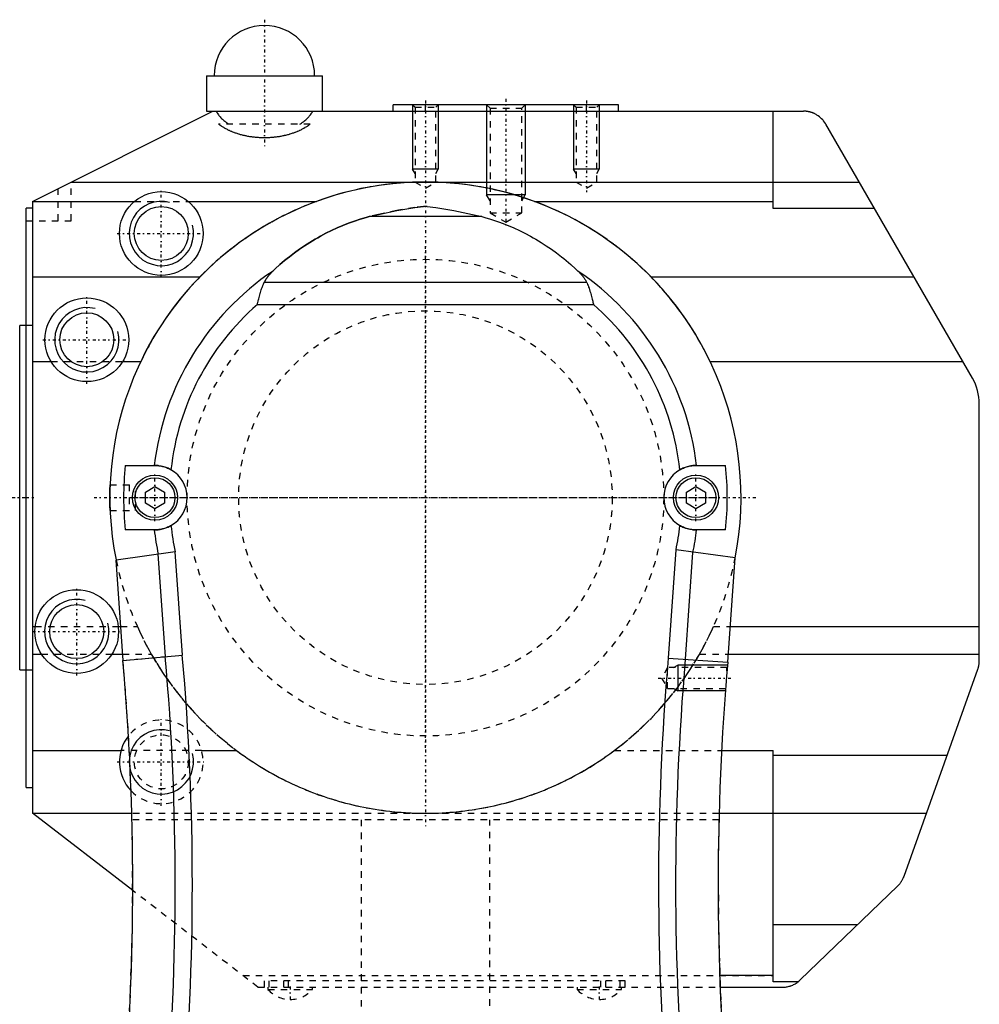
# Model space of a CAD drawing. Extents: x -415 to 202, y -1 to 644.
# Tile 6 of 6: x -163 to -14, y 491 to 644. Entities that reach past the tile are written whole.
import ezdxf

# ---------------------------------------------------------------- set-up
doc = ezdxf.new("R2010")
doc.units = 0
doc.linetypes.add('CENTER', pattern=[1.5, 0.45, -0.5, 0.05, -0.5])
doc.linetypes.add('DASHED', pattern=[2, 1, -1])
for name, color, linetype in [('AM_0', 7, 'CONTINUOUS'), ('AM_10', 7, 'CONTINUOUS'), ('AM_3', 7, 'DASHED'), ('AM_7', 7, 'CENTER')]:
    doc.layers.add(name, color=color, linetype=linetype)

msp = doc.modelspace()

# ---------------------------------------------------------------- linework, layer by layer
at = {"layer": 'AM_0', "color": 7, "linetype": 'CONTINUOUS'}
for p, q in [((-134, 635.5), (-134, 630)), ((-134, 635.5), (-116, 635.5)), ((-116, 630), (-116, 635.5)), ((-161, 616), (-133, 630)), ((-134, 630), (-41.31, 630)), ((-105, 630), (-105, 631)), ((-70, 631), (-105, 631)), ((-100, 630), (-100, 631)), ((-75, 630), (-75, 631)), ((-70, 630), (-70, 631)), ((-46, 614.9), (-46, 630)), ((-15.07, 588.56), (-37.85, 628)), ((-155, 619), (-32.65, 619)), ((-162, 525), (-162, 614.96)), ((-161, 614.96), (-162, 614.96)), ((-161, 616), (-161, 521)), ((-161, 615.99), (-145.19, 615.99)), ((-136.83, 615.99), (-116.92, 615.99)), ((-99.71, 615.21), (-100.29, 615.21)), ((-83.08, 615.99), (-46, 615.99)), ((-30.28, 614.9), (-46, 614.9)), ((-91.26, 613.63), (-108.74, 613.63)), ((-161, 604.26), (-135.03, 604.26)), ((-64.97, 604.26), (-24.14, 604.26)), ((-74.95, 603.4), (-125.05, 603.4)), ((-126.08, 600), (-73.92, 600)), ((-162, 596.75), (-163, 596.75)), ((-163, 543.25), (-163, 596.75)), ((-161, 591.16), (-158.13, 591.16)), ((-147, 591.16), (-144.2, 591.16)), ((-55.8, 591.16), (-16.58, 591.16)), ((-14, 544.71), (-14, 584.56)), ((-146.61, 575), (-142, 575)), ((-58, 575), (-53.39, 575)), ((-143.49, 570.86), (-142, 571.72)), ((-142, 571.72), (-140.51, 570.86)), ((-59.49, 570.86), (-58, 571.72)), ((-58, 571.72), (-56.51, 570.86)), ((-143.49, 569.14), (-143.49, 570.86)), ((-140.51, 570.86), (-140.51, 569.14)), ((-59.49, 569.14), (-59.49, 570.86)), ((-56.51, 570.86), (-56.51, 569.14)), ((-142, 568.28), (-143.49, 569.14)), ((-140.51, 569.14), (-142, 568.28)), ((-58, 568.28), (-59.49, 569.14)), ((-56.51, 569.14), (-58, 568.28)), ((-142, 565), (-146.61, 565)), ((-53.39, 565), (-58, 565)), ((-138.85, 561.6), (-148.03, 560.32)), ((-140.37, 545.32), (-141.48, 561.22)), ((-137.73, 545.55), (-138.85, 561.6)), ((-62.26, 545.1), (-61.09, 561.88)), ((-51.9, 560.64), (-61.09, 561.88)), ((-59.62, 544.91), (-58.46, 561.51)), ((-146.95, 544.74), (-148.03, 560.32)), ((-53.03, 544.45), (-51.9, 560.64)), ((-161, 550), (-160.6, 550)), ((-147.7, 550), (-147.31, 550)), ((-52.65, 550), (-14, 550)), ((-161, 545.72), (-159.63, 545.72)), ((-148.67, 545.72), (-147.01, 545.72)), ((-52.95, 545.72), (-14, 545.72)), ((-146.96, 544.74), (-137.73, 545.55)), ((-62.29, 545.1), (-53.03, 544.45)), ((-163, 543.25), (-162, 543.25)), ((-25.68, 511.24), (-14.23, 543.37)), ((-161, 530.76), (-147.26, 530.76)), ((-134.76, 530.76), (-129.35, 530.76)), ((-54.02, 530.76), (-46, 530.76)), ((-46, 494.86), (-46, 530.76)), ((-46, 530), (-19, 530)), ((-162, 525), (-161, 525)), ((-145.44, 509), (-161, 521)), ((-145.59, 520.97), (-160.97, 520.97)), ((-46, 520.97), (-54.41, 520.97)), ((-46, 521), (-22.21, 521)), ((-26.68, 509.71), (-41.81, 495.12)), ((-46, 503.75), (-32.86, 503.75)), ((-46, 503.73), (-32.88, 503.73)), ((-46, 495.8), (-54.31, 495.8)), ((-54.25, 494), (-44.58, 494)), ((-42.1, 494.86), (-46, 494.86))]:
    msp.add_line(p, q, dxfattribs=at)
for points in [[(-37.85, 628, 0), (-37.9, 628.1, 0), (-38.03, 628.29, 0), (-38.17, 628.48, 0), (-38.25, 628.57, 0), (-38.32, 628.66, 0), (-38.48, 628.83, 0), (-38.65, 628.99, 0), (-38.83, 629.14, 0), (-39.02, 629.28, 0), (-39.21, 629.4, 0), (-39.31, 629.46, 0), (-39.41, 629.52, 0), (-39.53, 629.58, 0), (-39.57, 629.6, 0), (-39.6, 629.62, 0), (-39.62, 629.63, 0), (-39.64, 629.63, 0), (-39.67, 629.65, 0), (-39.71, 629.67, 0), (-39.74, 629.68, 0), (-39.78, 629.7, 0), (-39.81, 629.71, 0), (-39.83, 629.72, 0), (-39.85, 629.72, 0), (-39.89, 629.74, 0), (-39.92, 629.75, 0), (-39.96, 629.77, 0), (-40, 629.78, 0), (-40.03, 629.79, 0), (-40.05, 629.8, 0), (-40.07, 629.8, 0), (-40.11, 629.81, 0), (-40.14, 629.83, 0), (-40.18, 629.84, 0), (-40.22, 629.85, 0), (-40.26, 629.86, 0), (-40.27, 629.86, 0), (-40.29, 629.87, 0), (-40.33, 629.88, 0), (-40.37, 629.89, 0), (-40.41, 629.9, 0), (-40.44, 629.91, 0), (-40.48, 629.91, 0), (-40.5, 629.92, 0), (-40.52, 629.92, 0), (-40.56, 629.93, 0), (-40.6, 629.94, 0), (-40.61, 629.94, 0), (-40.63, 629.94, 0), (-40.67, 629.95, 0), (-40.71, 629.95, 0), (-40.73, 629.96, 0), (-40.75, 629.96, 0), (-40.79, 629.97, 0), (-40.83, 629.97, 0), (-40.86, 629.98, 0), (-40.9, 629.98, 0), (-40.94, 629.98, 0), (-40.96, 629.98, 0), (-40.98, 629.99, 0), (-41.02, 629.99, 0), (-41.06, 629.99, 0), (-41.1, 629.99, 0), (-41.13, 630, 0), (-41.17, 630, 0), (-41.19, 630, 0), (-41.21, 630, 0), (-41.25, 630, 0), (-41.29, 630, 0), (-41.31, 630, 0)], [(-108.74, 613.63, 0), (-107.3, 613.98, 0), (-104.42, 614.58, 0), (-101.63, 615.04, 0), (-100.29, 615.21, 0)], [(-99.71, 615.21, 0), (-98.37, 615.04, 0), (-95.58, 614.58, 0), (-92.7, 613.98, 0), (-91.26, 613.63, 0)], [(-123.67, 605.18, 0), (-123.31, 605.52, 0), (-122.6, 606.17, 0), (-121.86, 606.8, 0), (-121.49, 607.11, 0), (-121.11, 607.41, 0), (-120.34, 608, 0), (-119.56, 608.56, 0), (-118.77, 609.11, 0), (-117.95, 609.63, 0), (-117.13, 610.12, 0), (-116.71, 610.36, 0), (-116.29, 610.6, 0), (-115.44, 611.05, 0), (-114.58, 611.47, 0), (-113.71, 611.87, 0), (-112.82, 612.25, 0), (-111.93, 612.6, 0), (-111.48, 612.77, 0), (-111.03, 612.93, 0), (-110.12, 613.23, 0), (-109.2, 613.5, 0), (-108.74, 613.63, 0)], [(-91.26, 613.63, 0), (-90.8, 613.5, 0), (-89.88, 613.23, 0), (-88.97, 612.93, 0), (-88.52, 612.77, 0), (-88.07, 612.6, 0), (-87.18, 612.25, 0), (-86.29, 611.87, 0), (-85.42, 611.47, 0), (-84.56, 611.05, 0), (-83.71, 610.6, 0), (-83.29, 610.36, 0), (-82.87, 610.12, 0), (-82.05, 609.63, 0), (-81.23, 609.11, 0), (-80.44, 608.56, 0), (-79.66, 608, 0), (-78.89, 607.41, 0), (-78.51, 607.11, 0), (-78.14, 606.8, 0), (-77.4, 606.17, 0), (-76.69, 605.52, 0), (-76.33, 605.18, 0)], [(-125.05, 603.4, 0), (-125.02, 603.46, 0), (-124.96, 603.57, 0), (-124.91, 603.67, 0), (-124.88, 603.73, 0), (-124.85, 603.78, 0), (-124.78, 603.88, 0), (-124.71, 603.98, 0), (-124.64, 604.08, 0), (-124.57, 604.18, 0), (-124.49, 604.28, 0), (-124.45, 604.33, 0), (-124.42, 604.38, 0), (-124.33, 604.47, 0), (-124.25, 604.57, 0), (-124.17, 604.67, 0), (-124.08, 604.76, 0), (-123.99, 604.86, 0), (-123.95, 604.91, 0), (-123.9, 604.95, 0), (-123.81, 605.05, 0), (-123.71, 605.14, 0), (-123.67, 605.18, 0)], [(-76.33, 605.18, 0), (-76.29, 605.14, 0), (-76.19, 605.05, 0), (-76.1, 604.95, 0), (-76.05, 604.91, 0), (-76.01, 604.86, 0), (-75.92, 604.76, 0), (-75.83, 604.67, 0), (-75.75, 604.57, 0), (-75.67, 604.47, 0), (-75.58, 604.38, 0), (-75.55, 604.33, 0), (-75.51, 604.28, 0), (-75.43, 604.18, 0), (-75.36, 604.08, 0), (-75.29, 603.98, 0), (-75.22, 603.88, 0), (-75.15, 603.78, 0), (-75.12, 603.73, 0), (-75.09, 603.67, 0), (-75.04, 603.57, 0), (-74.98, 603.46, 0), (-74.95, 603.4, 0)], [(-126.08, 600, 0), (-126.08, 600, 0), (-126.08, 600, 0), (-126.08, 600, 0), (-126.08, 600, 0), (-126.08, 600, 0), (-126.08, 600, 0), (-126.08, 600, 0), (-126.08, 600, 0), (-126.08, 600, 0), (-126.08, 600, 0), (-126.08, 600, 0), (-126.08, 600, 0), (-126.08, 600, 0), (-126.08, 600, 0), (-126.08, 600, 0), (-126.08, 600, 0), (-126.08, 600, 0), (-126.08, 600, 0), (-126.08, 600, 0), (-126.08, 600, 0), (-126.08, 600, 0), (-126.08, 600, 0), (-126.08, 600, 0), (-126.08, 600, 0), (-126.08, 600, 0), (-126.08, 600, 0), (-126.08, 600, 0), (-126.08, 600, 0), (-126.08, 600, 0), (-126.08, 600, 0), (-126.08, 600, 0), (-126.08, 600, 0), (-126.08, 600, 0), (-126.08, 600, 0), (-126.08, 600, 0), (-126.08, 600, 0), (-126.08, 600, 0), (-126.08, 600, 0), (-126.08, 600, 0), (-126.08, 600, 0), (-126.08, 600, 0), (-126.08, 600, 0), (-126.08, 600, 0), (-126.08, 600, 0), (-126.08, 600, 0), (-126.08, 600, 0), (-126.08, 600, 0), (-126.08, 600, 0), (-126.08, 600, 0), (-126.08, 600, 0), (-126.08, 600, 0), (-126.08, 600, 0), (-126.08, 600, 0), (-126.08, 600, 0), (-126.08, 600, 0), (-126.08, 600, 0), (-126.08, 600, 0), (-126.08, 600, 0), (-126.08, 600, 0), (-126.08, 600, 0), (-126.08, 600, 0), (-126.08, 600, 0), (-126.08, 600, 0), (-126.08, 600, 0), (-126.08, 600, 0), (-126.08, 600, 0), (-126.08, 600, 0), (-126.08, 600.01, 0), (-126.08, 600.01, 0), (-126.08, 600.01, 0), (-126.08, 600.01, 0), (-126.08, 600.02, 0), (-126.08, 600.02, 0), (-126.08, 600.04, 0), (-126.07, 600.08, 0), (-126.07, 600.09, 0), (-126.06, 600.11, 0), (-126.06, 600.14, 0), (-126.05, 600.18, 0), (-126.02, 600.29, 0), (-125.98, 600.49, 0), (-125.95, 600.59, 0), (-125.93, 600.69, 0), (-125.88, 600.89, 0), (-125.83, 601.09, 0), (-125.78, 601.28, 0), (-125.73, 601.48, 0), (-125.67, 601.67, 0), (-125.65, 601.76, 0), (-125.62, 601.86, 0), (-125.56, 602.05, 0), (-125.5, 602.24, 0), (-125.44, 602.42, 0), (-125.37, 602.6, 0), (-125.3, 602.78, 0), (-125.27, 602.87, 0), (-125.23, 602.96, 0), (-125.16, 603.14, 0), (-125.09, 603.31, 0), (-125.05, 603.4, 0)], [(-74.95, 603.4, 0), (-74.91, 603.3, 0), (-74.82, 603.11, 0), (-74.74, 602.91, 0), (-74.7, 602.81, 0), (-74.67, 602.7, 0), (-74.59, 602.5, 0), (-74.52, 602.29, 0), (-74.45, 602.08, 0), (-74.39, 601.87, 0), (-74.32, 601.65, 0), (-74.29, 601.54, 0), (-74.26, 601.43, 0), (-74.2, 601.22, 0), (-74.15, 601.02, 0), (-74.1, 600.82, 0), (-74.06, 600.64, 0), (-74.02, 600.48, 0), (-74, 600.4, 0), (-73.99, 600.33, 0), (-73.96, 600.19, 0), (-73.94, 600.12, 0), (-73.93, 600.1, 0), (-73.93, 600.08, 0), (-73.93, 600.07, 0), (-73.93, 600.06, 0), (-73.92, 600.03, 0), (-73.92, 600.01, 0), (-73.92, 600.01, 0), (-73.92, 600, 0), (-73.92, 600, 0), (-73.92, 600, 0), (-73.92, 600, 0), (-73.92, 600, 0), (-73.92, 600, 0), (-73.92, 600, 0), (-73.92, 600, 0), (-73.92, 600, 0), (-73.92, 600, 0), (-73.92, 600, 0), (-73.92, 600, 0), (-73.92, 600, 0), (-73.92, 600, 0), (-73.92, 600, 0), (-73.92, 600, 0), (-73.92, 600, 0), (-73.92, 600, 0), (-73.92, 600, 0), (-73.92, 600, 0), (-73.92, 600, 0), (-73.92, 600, 0), (-73.92, 600, 0), (-73.92, 600, 0), (-73.92, 600, 0), (-73.92, 600, 0), (-73.92, 600, 0), (-73.92, 600, 0), (-73.92, 600, 0), (-73.92, 600, 0), (-73.92, 600, 0), (-73.92, 600, 0), (-73.92, 600, 0), (-73.92, 600, 0), (-73.92, 600, 0), (-73.92, 600, 0), (-73.92, 600, 0), (-73.92, 600, 0), (-73.92, 600, 0), (-73.92, 600, 0), (-73.92, 600, 0), (-73.92, 600, 0), (-73.92, 600, 0), (-73.92, 600, 0), (-73.92, 600, 0), (-73.92, 600, 0), (-73.92, 600, 0), (-73.92, 600, 0), (-73.92, 600, 0), (-73.92, 600, 0), (-73.92, 600, 0), (-73.92, 600, 0), (-73.92, 600, 0), (-73.92, 600, 0), (-73.92, 600, 0), (-73.92, 600, 0), (-73.92, 600, 0), (-73.92, 600, 0), (-73.92, 600, 0), (-73.92, 600, 0), (-73.92, 600, 0), (-73.92, 600, 0), (-73.92, 600, 0), (-73.92, 600, 0), (-73.92, 600, 0), (-73.92, 600, 0), (-73.92, 600, 0), (-73.92, 600, 0), (-73.92, 600, 0), (-73.92, 600, 0), (-73.92, 600, 0), (-73.92, 600, 0), (-73.92, 600, 0), (-73.92, 600, 0), (-73.92, 600, 0), (-73.92, 600, 0), (-73.92, 600, 0), (-73.92, 600, 0), (-73.92, 600, 0), (-73.92, 600, 0), (-73.92, 600, 0), (-73.92, 600, 0), (-73.92, 600, 0), (-73.92, 600, 0)], [(-142, 575, 0), (-141.95, 575, 0), (-141.85, 575, 0), (-141.75, 574.99, 0), (-141.69, 574.99, 0), (-141.63, 574.99, 0), (-141.51, 574.98, 0), (-141.38, 574.96, 0), (-141.25, 574.94, 0), (-141.11, 574.92, 0), (-140.97, 574.89, 0), (-140.89, 574.88, 0), (-140.82, 574.86, 0), (-140.67, 574.82, 0), (-140.52, 574.77, 0), (-140.36, 574.72, 0), (-140.2, 574.67, 0), (-140.05, 574.6, 0), (-139.97, 574.57, 0), (-139.9, 574.54, 0), (-139.74, 574.46, 0), (-139.59, 574.38, 0), (-139.52, 574.34, 0)], [(-60.48, 574.34, 0), (-60.41, 574.38, 0), (-60.26, 574.46, 0), (-60.1, 574.54, 0), (-60.03, 574.57, 0), (-59.95, 574.6, 0), (-59.79, 574.67, 0), (-59.64, 574.72, 0), (-59.48, 574.77, 0), (-59.33, 574.82, 0), (-59.18, 574.86, 0), (-59.11, 574.88, 0), (-59.03, 574.89, 0), (-58.89, 574.92, 0), (-58.75, 574.94, 0), (-58.62, 574.96, 0), (-58.49, 574.98, 0), (-58.37, 574.99, 0), (-58.31, 574.99, 0), (-58.25, 574.99, 0), (-58.15, 575, 0), (-58.05, 575, 0), (-58, 575, 0)], [(-139.52, 565.66, 0), (-139.59, 565.62, 0), (-139.74, 565.54, 0), (-139.9, 565.46, 0), (-139.97, 565.43, 0), (-140.05, 565.4, 0), (-140.21, 565.33, 0), (-140.36, 565.28, 0), (-140.52, 565.23, 0), (-140.67, 565.18, 0), (-140.82, 565.14, 0), (-140.89, 565.12, 0), (-140.97, 565.11, 0), (-141.11, 565.08, 0), (-141.25, 565.06, 0), (-141.38, 565.04, 0), (-141.51, 565.02, 0), (-141.63, 565.01, 0), (-141.69, 565.01, 0), (-141.75, 565.01, 0), (-141.85, 565, 0), (-141.95, 565, 0), (-142, 565, 0)], [(-58, 565, 0), (-58.05, 565, 0), (-58.15, 565, 0), (-58.25, 565.01, 0), (-58.31, 565.01, 0), (-58.37, 565.01, 0), (-58.49, 565.02, 0), (-58.62, 565.04, 0), (-58.75, 565.06, 0), (-58.89, 565.08, 0), (-59.03, 565.11, 0), (-59.11, 565.12, 0), (-59.18, 565.14, 0), (-59.33, 565.18, 0), (-59.48, 565.23, 0), (-59.64, 565.28, 0), (-59.8, 565.33, 0), (-59.95, 565.4, 0), (-60.03, 565.43, 0), (-60.1, 565.46, 0), (-60.26, 565.54, 0), (-60.41, 565.62, 0), (-60.48, 565.66, 0)], [(-14.23, 543.37, 0), (-14.22, 543.4, 0), (-14.2, 543.48, 0), (-14.17, 543.55, 0), (-14.16, 543.59, 0), (-14.15, 543.62, 0), (-14.13, 543.7, 0), (-14.11, 543.77, 0), (-14.1, 543.84, 0), (-14.08, 543.92, 0), (-14.07, 543.99, 0), (-14.06, 544.03, 0), (-14.05, 544.07, 0), (-14.04, 544.14, 0), (-14.03, 544.22, 0), (-14.02, 544.29, 0), (-14.01, 544.37, 0), (-14.01, 544.45, 0), (-14.01, 544.48, 0), (-14, 544.52, 0), (-14, 544.6, 0), (-14, 544.67, 0), (-14, 544.71, 0)], [(-26.68, 509.71, 0), (-26.64, 509.74, 0), (-26.57, 509.82, 0), (-26.5, 509.89, 0), (-26.46, 509.93, 0), (-26.43, 509.97, 0), (-26.36, 510.05, 0), (-26.3, 510.13, 0), (-26.24, 510.21, 0), (-26.18, 510.29, 0), (-26.12, 510.38, 0), (-26.09, 510.42, 0), (-26.06, 510.46, 0), (-26.01, 510.55, 0), (-25.96, 510.64, 0), (-25.91, 510.73, 0), (-25.86, 510.82, 0), (-25.82, 510.91, 0), (-25.8, 510.96, 0), (-25.78, 511.01, 0), (-25.74, 511.1, 0), (-25.7, 511.2, 0), (-25.68, 511.24, 0)], [(-44.58, 494, 0), (-44.52, 494, 0), (-44.38, 494.01, 0), (-44.24, 494.02, 0), (-44.17, 494.02, 0), (-44.1, 494.03, 0), (-43.96, 494.05, 0), (-43.81, 494.07, 0), (-43.67, 494.11, 0), (-43.53, 494.14, 0), (-43.39, 494.18, 0), (-43.32, 494.21, 0), (-43.25, 494.23, 0), (-43.11, 494.28, 0), (-42.97, 494.34, 0), (-42.83, 494.41, 0), (-42.69, 494.48, 0), (-42.56, 494.55, 0), (-42.49, 494.59, 0), (-42.42, 494.63, 0), (-42.29, 494.72, 0), (-42.17, 494.81, 0), (-42.1, 494.86, 0)], [(-41.81, 495.12, 0), (-41.86, 495.08, 0), (-41.95, 494.99, 0), (-42.05, 494.9, 0), (-42.1, 494.86, 0)]]:
    msp.add_polyline3d(points, dxfattribs=at)
for centre, radius in [((-141.01, 611.01), 6.5), ((-141.01, 611.01), 4.19), ((-152.57, 594.51), 6.5), ((-152.57, 594.51), 4.19), ((-142, 570), 3.5), ((-58, 570), 3.5), ((-142, 570), 3.1), ((-58, 570), 3.1), ((-154.15, 549.21), 6.5), ((-154.15, 549.21), 4.19)]:
    msp.add_circle(centre, radius, dxfattribs=at)
for centre, radius, start, end in [((-125, 635.5), 7.8, 0, 180), ((-100, 570), 49, 348.9831, 191.3899), ((-100, 570), 45.21, 89.6361, 90.3639), ((-100, 570), 42.4, 123.9269, 173.228), ((-100, 570), 42.4, 6.772, 56.0731), ((-100, 570), 39.75, 131.0051, 173.7334), ((-100, 570), 39.75, 6.2666, 48.9949), ((-22, 584.56), 8, 0, 30), ((-100, 570), 46.87, 173.8766, 186.1234), ((-100, 570), 46.87, 353.8766, 6.1234), ((-142, 570), 5, 299.7892, 60.2108), ((-58, 570), 5, 119.7892, 240.2108), ((-100, 570), 39.75, 186.2666, 192.2058), ((-100, 570), 39.75, 348.2085, 353.7334), ((-100, 570), 42.4, 186.772, 191.9449), ((-100, 570), 42.4, 348.4562, 353.228), ((-545.44, 509.88), 400, 355, 5), ((-545.44, 509.88), 406.6, 355, 5), ((-545.44, 509.88), 409.25, 355, 5), ((345.44, 509.88), 409.25, 175.0627, 185), ((345.44, 509.88), 406.6, 175.0566, 185), ((345.44, 509.88), 400, 175.0411, 185), ((-141.01, 528.99), 6.5, 141.6683, 223.7427)]:
    msp.add_arc(centre, radius, start, end, dxfattribs=at)
at = {"layer": 'AM_10', "color": 7, "linetype": 'CONTINUOUS'}
for p, q in [((-102, 631), (-102, 621)), ((-98, 631), (-98, 621)), ((-90.5, 631), (-90.5, 617)), ((-84.5, 631), (-84.5, 617)), ((-77, 631), (-77, 621)), ((-73, 631), (-73, 621)), ((-98, 621), (-102, 621)), ((-101.62, 620.34), (-102, 621)), ((-98.38, 620.34), (-98, 621)), ((-73, 621), (-77, 621)), ((-76.62, 620.34), (-77, 621)), ((-73.38, 620.34), (-73, 621)), ((-84.5, 617), (-90.5, 617)), ((-89.96, 616.06), (-90.5, 617)), ((-85.04, 616.06), (-84.5, 617)), ((-61.46, 543.62), (-60.8, 544)), ((-53.1, 544), (-60.8, 544)), ((-60.8, 544), (-60.8, 540)), ((-61.46, 540.38), (-60.8, 540)), ((-53.43, 540), (-60.8, 540))]:
    msp.add_line(p, q, dxfattribs=at)
for centre in [(-141.01, 611.01), (-152.57, 594.51), (-154.15, 549.21), (-141.01, 528.99)]:
    msp.add_arc(centre, 5, 75, 15, dxfattribs=at)
at = {"layer": 'AM_3', "color": 6, "linetype": 'DASHED'}
for p, q in [((-102, 631), (-101.62, 630.62)), ((-101.62, 630.62), (-101.62, 619)), ((-101.62, 630.62), (-98.38, 630.62)), ((-98.38, 630.62), (-98, 631)), ((-98.38, 619), (-98.38, 630.62)), ((-90.5, 631), (-89.96, 630.46)), ((-89.96, 630.46), (-89.96, 614.2)), ((-89.96, 630.46), (-85.04, 630.46)), ((-85.04, 630.46), (-84.5, 631)), ((-85.04, 614.2), (-85.04, 630.46)), ((-77, 631), (-76.62, 630.62)), ((-76.62, 630.62), (-76.62, 619)), ((-76.62, 630.62), (-73.38, 630.62)), ((-73.38, 630.62), (-73, 631)), ((-73.38, 619), (-73.38, 630.62)), ((-117.89, 628), (-132.11, 628)), ((-157, 613), (-157, 618)), ((-155, 613), (-155, 619)), ((-101.62, 619), (-100, 618.06)), ((-100, 618.06), (-98.38, 619)), ((-76.62, 619), (-75, 618.06)), ((-75, 618.06), (-73.38, 619)), ((-145.19, 615.99), (-136.83, 615.99)), ((-162, 613), (-155, 613)), ((-89.96, 614.2), (-87.5, 612.78)), ((-89.96, 614.2), (-85.04, 614.2)), ((-87.5, 612.78), (-85.04, 614.2)), ((-161, 596.75), (-162, 596.75)), ((-158.13, 591.16), (-147, 591.16)), ((-148.96, 572), (-145, 572)), ((-146, 572), (-146, 568)), ((-145, 568), (-145, 572)), ((-148.96, 568), (-145, 568)), ((-160.6, 550), (-147.7, 550)), ((-147.31, 550), (-144.73, 550)), ((-55.27, 550), (-52.65, 550)), ((-159.63, 545.72), (-148.67, 545.72)), ((-147.01, 545.72), (-142.56, 545.72)), ((-57.44, 545.72), (-52.95, 545.72)), ((-146.96, 544.74), (-140.39, 545.32)), ((-162, 543.25), (-161, 543.25)), ((-62.4, 543.62), (-63.34, 542)), ((-53.18, 543.62), (-62.4, 543.62)), ((-62.4, 540.38), (-62.4, 543.62)), ((-53.13, 543.67), (-53.4, 540.38)), ((-53.13, 543.67), (-53.18, 543.62)), ((-53.18, 543.1), (-53.18, 543.62)), ((-63.34, 542), (-62.4, 540.38)), ((-62.4, 540.38), (-53.4, 540.38)), ((-134.76, 530.76), (-147.26, 530.76)), ((-70.65, 530.76), (-54.02, 530.76)), ((-54.41, 520.97), (-145.59, 520.97)), ((-54.43, 520), (-145.57, 520)), ((-110, 520), (-110, 469.13)), ((-90, 469.13), (-90, 520)), ((-126, 494), (-145.44, 509)), ((-128.34, 495.8), (-46, 495.8)), ((-126, 494), (-54.25, 494)), ((-125, 494), (-125, 495)), ((-69, 495), (-125, 495)), ((-124.45, 494), (-124.45, 493.66)), ((-124.25, 494), (-124.25, 495)), ((-122, 494), (-122, 495)), ((-121.25, 494), (-121.25, 495)), ((-117.55, 493.66), (-117.55, 494)), ((-76.45, 494), (-76.45, 493.66)), ((-72.75, 494), (-72.75, 495)), ((-72, 494), (-72, 495)), ((-69.75, 494), (-69.75, 495)), ((-69.55, 493.66), (-69.55, 494)), ((-69, 494), (-69, 495)), ((-124.45, 493.66), (-117.55, 493.66)), ((-76.45, 493.66), (-69.55, 493.66))]:
    msp.add_line(p, q, dxfattribs=at)
for points in [[(-132.49, 630, 0), (-132.45, 629.94, 0), (-132.39, 629.81, 0), (-132.31, 629.69, 0), (-132.28, 629.63, 0), (-132.24, 629.57, 0), (-132.15, 629.45, 0), (-132.06, 629.33, 0), (-131.97, 629.21, 0), (-131.87, 629.1, 0), (-131.76, 628.98, 0), (-131.71, 628.93, 0), (-131.65, 628.87, 0), (-131.53, 628.76, 0), (-131.41, 628.65, 0), (-131.29, 628.54, 0), (-131.16, 628.44, 0), (-131.02, 628.34, 0), (-130.95, 628.29, 0), (-130.88, 628.24, 0), (-130.74, 628.14, 0), (-130.59, 628.05, 0), (-130.51, 628, 0)], [(-119.49, 628, 0), (-119.41, 628.05, 0), (-119.26, 628.14, 0), (-119.12, 628.24, 0), (-119.05, 628.29, 0), (-118.98, 628.34, 0), (-118.84, 628.44, 0), (-118.71, 628.54, 0), (-118.59, 628.65, 0), (-118.47, 628.76, 0), (-118.35, 628.87, 0), (-118.29, 628.93, 0), (-118.24, 628.98, 0), (-118.13, 629.1, 0), (-118.03, 629.21, 0), (-117.94, 629.33, 0), (-117.85, 629.45, 0), (-117.76, 629.57, 0), (-117.72, 629.63, 0), (-117.69, 629.69, 0), (-117.61, 629.81, 0), (-117.55, 629.94, 0), (-117.51, 630, 0)], [(-132.11, 628, 0), (-132.06, 627.96, 0), (-131.97, 627.89, 0), (-131.87, 627.82, 0), (-131.82, 627.79, 0), (-131.77, 627.75, 0), (-131.67, 627.69, 0), (-131.57, 627.62, 0), (-131.46, 627.55, 0), (-131.35, 627.49, 0), (-131.25, 627.42, 0), (-131.19, 627.39, 0), (-131.14, 627.36, 0), (-131.02, 627.3, 0), (-130.91, 627.24, 0), (-130.8, 627.18, 0), (-130.68, 627.12, 0), (-130.56, 627.07, 0), (-130.5, 627.04, 0), (-130.44, 627.01, 0), (-130.32, 626.95, 0), (-130.19, 626.9, 0), (-130.13, 626.88, 0), (-130.07, 626.85, 0), (-129.94, 626.8, 0), (-129.82, 626.75, 0), (-129.75, 626.73, 0), (-129.69, 626.7, 0), (-129.56, 626.65, 0), (-129.43, 626.61, 0), (-129.29, 626.56, 0), (-129.16, 626.52, 0), (-129.02, 626.48, 0), (-128.96, 626.46, 0), (-128.89, 626.44, 0), (-128.75, 626.4, 0), (-128.61, 626.36, 0), (-128.47, 626.33, 0), (-128.33, 626.29, 0), (-128.19, 626.26, 0), (-128.12, 626.25, 0), (-128.05, 626.23, 0), (-127.91, 626.2, 0), (-127.76, 626.17, 0), (-127.62, 626.14, 0), (-127.47, 626.12, 0), (-127.32, 626.09, 0), (-127.25, 626.08, 0), (-127.18, 626.07, 0), (-127.03, 626.05, 0), (-126.88, 626.03, 0), (-126.73, 626.01, 0), (-126.58, 625.99, 0), (-126.44, 625.98, 0), (-126.36, 625.97, 0), (-126.29, 625.97, 0), (-126.13, 625.95, 0), (-125.98, 625.94, 0), (-125.83, 625.93, 0), (-125.68, 625.93, 0), (-125.53, 625.92, 0), (-125.45, 625.92, 0), (-125.38, 625.91, 0), (-125.23, 625.91, 0), (-125.08, 625.91, 0), (-125, 625.91, 0), (-124.92, 625.91, 0), (-124.77, 625.91, 0), (-124.62, 625.91, 0), (-124.55, 625.92, 0), (-124.47, 625.92, 0), (-124.32, 625.93, 0), (-124.17, 625.93, 0), (-124.02, 625.94, 0), (-123.87, 625.95, 0), (-123.71, 625.97, 0), (-123.64, 625.97, 0), (-123.56, 625.98, 0), (-123.42, 625.99, 0), (-123.27, 626.01, 0), (-123.12, 626.03, 0), (-122.97, 626.05, 0), (-122.82, 626.07, 0), (-122.75, 626.08, 0), (-122.68, 626.09, 0), (-122.53, 626.12, 0), (-122.38, 626.14, 0), (-122.24, 626.17, 0), (-122.09, 626.2, 0), (-121.95, 626.23, 0), (-121.88, 626.25, 0), (-121.81, 626.26, 0), (-121.67, 626.29, 0), (-121.53, 626.33, 0), (-121.39, 626.36, 0), (-121.25, 626.4, 0), (-121.11, 626.44, 0), (-121.04, 626.46, 0), (-120.98, 626.48, 0), (-120.84, 626.52, 0), (-120.71, 626.56, 0), (-120.57, 626.61, 0), (-120.44, 626.65, 0), (-120.31, 626.7, 0), (-120.25, 626.73, 0), (-120.18, 626.75, 0), (-120.06, 626.8, 0), (-119.93, 626.85, 0), (-119.87, 626.88, 0), (-119.81, 626.9, 0), (-119.68, 626.95, 0), (-119.56, 627.01, 0), (-119.5, 627.04, 0), (-119.44, 627.07, 0), (-119.32, 627.12, 0), (-119.2, 627.18, 0), (-119.09, 627.24, 0), (-118.98, 627.3, 0), (-118.86, 627.36, 0), (-118.81, 627.39, 0), (-118.75, 627.42, 0), (-118.65, 627.49, 0), (-118.54, 627.55, 0), (-118.43, 627.62, 0), (-118.33, 627.69, 0), (-118.23, 627.75, 0), (-118.18, 627.79, 0), (-118.13, 627.82, 0), (-118.03, 627.89, 0), (-117.94, 627.96, 0), (-117.89, 628, 0)], [(-100, 619, 0), (-100.08, 619, 0), (-100.24, 619, 0), (-100.4, 619, 0), (-100.48, 619, 0), (-100.56, 619, 0), (-100.72, 618.99, 0), (-100.88, 618.99, 0), (-101.04, 618.99, 0), (-101.2, 618.99, 0), (-101.36, 618.98, 0), (-101.44, 618.98, 0), (-101.52, 618.98, 0), (-101.68, 618.97, 0), (-101.84, 618.97, 0), (-102, 618.96, 0), (-102.16, 618.95, 0), (-102.32, 618.95, 0), (-102.4, 618.94, 0), (-102.48, 618.94, 0), (-102.64, 618.93, 0), (-102.8, 618.92, 0), (-102.88, 618.92, 0), (-102.96, 618.91, 0), (-103.12, 618.9, 0), (-103.28, 618.89, 0), (-103.36, 618.88, 0), (-103.44, 618.88, 0), (-103.6, 618.87, 0), (-103.75, 618.86, 0), (-103.91, 618.84, 0), (-104.07, 618.83, 0), (-104.23, 618.82, 0), (-104.31, 618.81, 0), (-104.39, 618.8, 0), (-104.55, 618.79, 0), (-104.71, 618.77, 0), (-105.27, 618.72, 0), (-106.22, 618.6, 0), (-107.17, 618.47, 0), (-108.12, 618.32, 0), (-108.59, 618.24, 0), (-109.06, 618.15, 0), (-110.01, 617.97, 0), (-110.94, 617.76, 0), (-111.88, 617.54, 0), (-112.8, 617.3, 0), (-113.73, 617.04, 0), (-114.19, 616.9, 0), (-114.65, 616.76, 0), (-115.56, 616.46, 0), (-116.47, 616.15, 0), (-116.92, 615.99, 0)], [(-83.08, 615.99, 0), (-83.53, 616.15, 0), (-84.44, 616.46, 0), (-85.35, 616.76, 0), (-85.81, 616.9, 0), (-86.27, 617.04, 0), (-87.2, 617.3, 0), (-88.12, 617.54, 0), (-89.06, 617.76, 0), (-89.99, 617.97, 0), (-90.94, 618.15, 0), (-91.41, 618.24, 0), (-91.88, 618.32, 0), (-92.83, 618.47, 0), (-93.78, 618.6, 0), (-94.73, 618.72, 0), (-95.29, 618.77, 0), (-95.45, 618.79, 0), (-95.61, 618.8, 0), (-95.69, 618.81, 0), (-95.77, 618.82, 0), (-95.93, 618.83, 0), (-96.09, 618.84, 0), (-96.25, 618.86, 0), (-96.4, 618.87, 0), (-96.56, 618.88, 0), (-96.64, 618.88, 0), (-96.72, 618.89, 0), (-96.88, 618.9, 0), (-97.04, 618.91, 0), (-97.12, 618.92, 0), (-97.2, 618.92, 0), (-97.36, 618.93, 0), (-97.52, 618.94, 0), (-97.6, 618.94, 0), (-97.68, 618.95, 0), (-97.84, 618.95, 0), (-98, 618.96, 0), (-98.16, 618.97, 0), (-98.32, 618.97, 0), (-98.48, 618.98, 0), (-98.56, 618.98, 0), (-98.64, 618.98, 0), (-98.8, 618.99, 0), (-98.96, 618.99, 0), (-99.12, 618.99, 0), (-99.28, 618.99, 0), (-99.44, 619, 0), (-99.52, 619, 0), (-99.6, 619, 0), (-99.76, 619, 0), (-99.92, 619, 0), (-100, 619, 0)], [(-116.92, 615.99, 0), (-117.48, 615.78, 0), (-118.6, 615.33, 0), (-119.71, 614.86, 0), (-120.26, 614.62, 0), (-120.81, 614.36, 0), (-121.91, 613.83, 0), (-122.99, 613.27, 0), (-124.06, 612.68, 0), (-125.12, 612.07, 0), (-126.16, 611.43, 0), (-126.68, 611.1, 0), (-127.19, 610.76, 0), (-128.2, 610.07, 0), (-129.19, 609.36, 0), (-130.15, 608.62, 0), (-131.1, 607.87, 0), (-132.02, 607.09, 0), (-132.47, 606.7, 0), (-132.91, 606.3, 0), (-133.78, 605.49, 0), (-134.62, 604.67, 0), (-135.03, 604.26, 0)], [(-100.29, 615.21, 0), (-101.63, 615.04, 0), (-104.42, 614.58, 0), (-107.3, 613.98, 0), (-108.74, 613.63, 0)], [(-64.97, 604.26, 0), (-65.38, 604.67, 0), (-66.22, 605.49, 0), (-67.09, 606.3, 0), (-67.53, 606.7, 0), (-67.98, 607.09, 0), (-68.9, 607.87, 0), (-69.85, 608.62, 0), (-70.81, 609.36, 0), (-71.8, 610.07, 0), (-72.81, 610.76, 0), (-73.32, 611.1, 0), (-73.84, 611.43, 0), (-74.88, 612.07, 0), (-75.94, 612.68, 0), (-77.01, 613.27, 0), (-78.09, 613.83, 0), (-79.19, 614.36, 0), (-79.74, 614.62, 0), (-80.29, 614.86, 0), (-81.4, 615.33, 0), (-82.52, 615.78, 0), (-83.08, 615.99, 0)], [(-108.74, 613.63, 0), (-109.2, 613.5, 0), (-110.12, 613.23, 0), (-111.03, 612.93, 0), (-111.48, 612.77, 0), (-111.93, 612.6, 0), (-112.82, 612.25, 0), (-113.71, 611.87, 0), (-114.58, 611.47, 0), (-115.44, 611.05, 0), (-116.29, 610.6, 0), (-116.71, 610.36, 0), (-117.13, 610.12, 0), (-117.95, 609.63, 0), (-118.77, 609.11, 0), (-119.56, 608.56, 0), (-120.34, 608, 0), (-121.11, 607.41, 0), (-121.49, 607.11, 0), (-121.86, 606.8, 0), (-122.6, 606.17, 0), (-123.31, 605.52, 0), (-123.67, 605.18, 0)], [(-135.03, 604.26, 0), (-135.34, 603.94, 0), (-135.96, 603.29, 0), (-136.56, 602.63, 0), (-136.85, 602.29, 0), (-137.14, 601.96, 0), (-137.72, 601.28, 0), (-138.28, 600.58, 0), (-138.83, 599.88, 0), (-139.37, 599.17, 0), (-139.9, 598.45, 0), (-140.15, 598.09, 0), (-140.41, 597.72, 0), (-140.9, 596.98, 0), (-141.39, 596.23, 0), (-141.86, 595.47, 0), (-142.32, 594.71, 0), (-142.76, 593.93, 0), (-142.97, 593.54, 0), (-143.19, 593.15, 0), (-143.6, 592.36, 0), (-144, 591.56, 0), (-144.2, 591.16, 0)], [(-123.67, 605.18, 0), (-123.71, 605.14, 0), (-123.81, 605.05, 0), (-123.9, 604.95, 0), (-123.95, 604.91, 0), (-123.99, 604.86, 0), (-124.08, 604.76, 0), (-124.17, 604.67, 0), (-124.25, 604.57, 0), (-124.33, 604.47, 0), (-124.42, 604.38, 0), (-124.45, 604.33, 0), (-124.49, 604.28, 0), (-124.57, 604.18, 0), (-124.64, 604.08, 0), (-124.71, 603.98, 0), (-124.78, 603.88, 0), (-124.85, 603.78, 0), (-124.88, 603.73, 0), (-124.91, 603.67, 0), (-124.96, 603.57, 0), (-125.02, 603.46, 0), (-125.05, 603.4, 0)], [(-55.8, 591.16, 0), (-56, 591.56, 0), (-56.4, 592.36, 0), (-56.81, 593.15, 0), (-57.03, 593.54, 0), (-57.24, 593.93, 0), (-57.68, 594.71, 0), (-58.14, 595.47, 0), (-58.61, 596.23, 0), (-59.1, 596.98, 0), (-59.59, 597.72, 0), (-59.85, 598.09, 0), (-60.1, 598.45, 0), (-60.63, 599.17, 0), (-61.17, 599.88, 0), (-61.72, 600.58, 0), (-62.28, 601.28, 0), (-62.86, 601.96, 0), (-63.15, 602.29, 0), (-63.44, 602.63, 0), (-64.04, 603.29, 0), (-64.66, 603.94, 0), (-64.97, 604.26, 0)], [(-149, 570, 0), (-149, 570.01, 0), (-149, 570.04, 0), (-149, 570.07, 0), (-149, 570.08, 0), (-149, 570.1, 0), (-149, 570.13, 0), (-149, 570.16, 0), (-149, 570.18, 0), (-149, 570.21, 0), (-149, 570.24, 0), (-149, 570.26, 0), (-149, 570.27, 0), (-149, 570.3, 0), (-149, 570.33, 0), (-149, 570.36, 0), (-149, 570.38, 0), (-149, 570.41, 0), (-149, 570.43, 0), (-149, 570.44, 0), (-149, 570.47, 0), (-149, 570.5, 0), (-149, 570.51, 0), (-149, 570.53, 0), (-149, 570.56, 0), (-149, 570.58, 0), (-149, 570.6, 0), (-149, 570.61, 0), (-149, 570.64, 0), (-149, 570.67, 0), (-149, 570.7, 0), (-148.99, 570.72, 0), (-148.99, 570.75, 0), (-148.99, 570.77, 0), (-148.99, 570.78, 0), (-148.99, 570.81, 0), (-148.99, 570.83, 0), (-148.99, 570.86, 0), (-148.99, 570.89, 0), (-148.99, 570.91, 0), (-148.99, 570.93, 0), (-148.99, 570.94, 0), (-148.99, 570.97, 0), (-148.99, 570.99, 0), (-148.99, 571.02, 0), (-148.99, 571.04, 0), (-148.99, 571.07, 0), (-148.99, 571.08, 0), (-148.99, 571.09, 0), (-148.99, 571.12, 0), (-148.99, 571.14, 0), (-148.99, 571.16, 0), (-148.99, 571.19, 0), (-148.99, 571.21, 0), (-148.98, 571.22, 0), (-148.98, 571.23, 0), (-148.98, 571.26, 0), (-148.98, 571.28, 0), (-148.98, 571.3, 0), (-148.98, 571.32, 0), (-148.98, 571.34, 0), (-148.98, 571.35, 0), (-148.98, 571.36, 0), (-148.98, 571.38, 0), (-148.98, 571.4, 0), (-148.98, 571.41, 0), (-148.98, 571.42, 0), (-148.98, 571.44, 0), (-148.98, 571.46, 0), (-148.98, 571.47, 0), (-148.98, 571.48, 0), (-148.98, 571.5, 0), (-148.98, 571.52, 0), (-148.98, 571.54, 0), (-148.98, 571.56, 0), (-148.97, 571.57, 0), (-148.97, 571.58, 0), (-148.97, 571.59, 0), (-148.97, 571.61, 0), (-148.97, 571.63, 0), (-148.97, 571.64, 0), (-148.97, 571.66, 0), (-148.97, 571.68, 0), (-148.97, 571.68, 0), (-148.97, 571.69, 0), (-148.97, 571.71, 0), (-148.97, 571.72, 0), (-148.97, 571.74, 0), (-148.97, 571.75, 0), (-148.97, 571.77, 0), (-148.97, 571.77, 0), (-148.97, 571.78, 0), (-148.97, 571.79, 0), (-148.97, 571.81, 0), (-148.97, 571.82, 0), (-148.97, 571.83, 0), (-148.97, 571.84, 0), (-148.97, 571.85, 0), (-148.96, 571.85, 0), (-148.96, 571.86, 0), (-148.96, 571.87, 0), (-148.96, 571.88, 0), (-148.96, 571.89, 0), (-148.96, 571.9, 0), (-148.96, 571.91, 0), (-148.96, 571.91, 0), (-148.96, 571.92, 0), (-148.96, 571.93, 0), (-148.96, 571.93, 0), (-148.96, 571.94, 0), (-148.96, 571.94, 0), (-148.96, 571.95, 0), (-148.96, 571.95, 0), (-148.96, 571.96, 0), (-148.96, 571.96, 0), (-148.96, 571.97, 0), (-148.96, 571.97, 0), (-148.96, 571.98, 0), (-148.96, 571.98, 0), (-148.96, 571.98, 0), (-148.96, 571.99, 0), (-148.96, 571.99, 0), (-148.96, 571.99, 0), (-148.96, 571.99, 0), (-148.96, 572, 0), (-148.96, 572, 0), (-148.96, 572, 0), (-148.96, 572, 0), (-148.96, 572, 0), (-148.96, 572, 0), (-148.96, 572, 0)], [(-148.96, 568, 0), (-148.96, 568, 0), (-148.96, 568, 0), (-148.96, 568, 0), (-148.96, 568, 0), (-148.96, 568, 0), (-148.96, 568, 0), (-148.96, 568.01, 0), (-148.96, 568.01, 0), (-148.96, 568.01, 0), (-148.96, 568.01, 0), (-148.96, 568.02, 0), (-148.96, 568.02, 0), (-148.96, 568.02, 0), (-148.96, 568.03, 0), (-148.96, 568.03, 0), (-148.96, 568.04, 0), (-148.96, 568.04, 0), (-148.96, 568.05, 0), (-148.96, 568.05, 0), (-148.96, 568.06, 0), (-148.96, 568.06, 0), (-148.96, 568.07, 0), (-148.96, 568.07, 0), (-148.96, 568.08, 0), (-148.96, 568.09, 0), (-148.96, 568.09, 0), (-148.96, 568.1, 0), (-148.96, 568.11, 0), (-148.96, 568.12, 0), (-148.96, 568.13, 0), (-148.96, 568.14, 0), (-148.96, 568.15, 0), (-148.97, 568.15, 0), (-148.97, 568.16, 0), (-148.97, 568.17, 0), (-148.97, 568.18, 0), (-148.97, 568.19, 0), (-148.97, 568.21, 0), (-148.97, 568.22, 0), (-148.97, 568.23, 0), (-148.97, 568.23, 0), (-148.97, 568.25, 0), (-148.97, 568.26, 0), (-148.97, 568.28, 0), (-148.97, 568.29, 0), (-148.97, 568.31, 0), (-148.97, 568.32, 0), (-148.97, 568.32, 0), (-148.97, 568.34, 0), (-148.97, 568.36, 0), (-148.97, 568.37, 0), (-148.97, 568.39, 0), (-148.97, 568.41, 0), (-148.97, 568.42, 0), (-148.97, 568.43, 0), (-148.98, 568.44, 0), (-148.98, 568.46, 0), (-148.98, 568.48, 0), (-148.98, 568.5, 0), (-148.98, 568.52, 0), (-148.98, 568.53, 0), (-148.98, 568.54, 0), (-148.98, 568.56, 0), (-148.98, 568.58, 0), (-148.98, 568.59, 0), (-148.98, 568.6, 0), (-148.98, 568.62, 0), (-148.98, 568.64, 0), (-148.98, 568.65, 0), (-148.98, 568.66, 0), (-148.98, 568.68, 0), (-148.98, 568.7, 0), (-148.98, 568.72, 0), (-148.98, 568.74, 0), (-148.98, 568.77, 0), (-148.98, 568.78, 0), (-148.99, 568.79, 0), (-148.99, 568.81, 0), (-148.99, 568.84, 0), (-148.99, 568.86, 0), (-148.99, 568.88, 0), (-148.99, 568.91, 0), (-148.99, 568.92, 0), (-148.99, 568.93, 0), (-148.99, 568.96, 0), (-148.99, 568.98, 0), (-148.99, 569.01, 0), (-148.99, 569.03, 0), (-148.99, 569.06, 0), (-148.99, 569.07, 0), (-148.99, 569.09, 0), (-148.99, 569.11, 0), (-148.99, 569.14, 0), (-148.99, 569.17, 0), (-148.99, 569.19, 0), (-148.99, 569.22, 0), (-148.99, 569.23, 0), (-148.99, 569.25, 0), (-148.99, 569.28, 0), (-149, 569.3, 0), (-149, 569.33, 0), (-149, 569.36, 0), (-149, 569.39, 0), (-149, 569.4, 0), (-149, 569.42, 0), (-149, 569.44, 0), (-149, 569.47, 0), (-149, 569.49, 0), (-149, 569.5, 0), (-149, 569.53, 0), (-149, 569.56, 0), (-149, 569.57, 0), (-149, 569.59, 0), (-149, 569.62, 0), (-149, 569.64, 0), (-149, 569.67, 0), (-149, 569.7, 0), (-149, 569.73, 0), (-149, 569.74, 0), (-149, 569.76, 0), (-149, 569.79, 0), (-149, 569.82, 0), (-149, 569.84, 0), (-149, 569.87, 0), (-149, 569.9, 0), (-149, 569.92, 0), (-149, 569.93, 0), (-149, 569.96, 0), (-149, 569.99, 0), (-149, 570, 0)], [(-144.73, 550, 0), (-144.4, 549.28, 0), (-143.71, 547.85, 0), (-142.96, 546.43, 0), (-142.56, 545.72, 0)], [(-57.44, 545.72, 0), (-57.04, 546.43, 0), (-56.29, 547.85, 0), (-55.6, 549.28, 0), (-55.27, 550, 0)], [(-142.56, 545.72, 0), (-142.28, 545.24, 0), (-141.71, 544.28, 0), (-141.11, 543.34, 0), (-140.8, 542.87, 0), (-140.49, 542.41, 0), (-139.85, 541.49, 0), (-139.19, 540.59, 0), (-138.51, 539.71, 0), (-137.81, 538.84, 0), (-137.09, 537.98, 0), (-136.73, 537.56, 0), (-136.35, 537.14, 0), (-135.59, 536.33, 0), (-134.82, 535.52, 0), (-134.02, 534.74, 0), (-133.21, 533.97, 0), (-132.38, 533.22, 0), (-131.96, 532.86, 0), (-131.53, 532.5, 0), (-130.67, 531.79, 0), (-129.79, 531.1, 0), (-129.35, 530.76, 0)], [(-70.65, 530.76, 0), (-70.21, 531.1, 0), (-69.33, 531.79, 0), (-68.47, 532.5, 0), (-68.04, 532.86, 0), (-67.62, 533.22, 0), (-66.79, 533.97, 0), (-65.98, 534.74, 0), (-65.18, 535.52, 0), (-64.41, 536.33, 0), (-63.65, 537.14, 0), (-63.27, 537.56, 0), (-62.91, 537.98, 0), (-62.19, 538.84, 0), (-61.49, 539.71, 0), (-60.81, 540.59, 0), (-60.15, 541.49, 0), (-59.51, 542.41, 0), (-59.2, 542.87, 0), (-58.89, 543.34, 0), (-58.29, 544.28, 0), (-57.72, 545.24, 0), (-57.44, 545.72, 0)], [(-129.35, 530.76, 0), (-129.11, 530.59, 0), (-128.64, 530.24, 0), (-128.17, 529.91, 0), (-127.93, 529.74, 0), (-127.69, 529.57, 0), (-127.21, 529.25, 0), (-126.72, 528.93, 0), (-126.23, 528.61, 0), (-125.74, 528.3, 0), (-125.24, 528, 0), (-124.99, 527.85, 0), (-124.74, 527.7, 0), (-124.23, 527.41, 0), (-123.72, 527.13, 0), (-123.21, 526.85, 0), (-122.7, 526.57, 0), (-122.18, 526.31, 0), (-121.92, 526.18, 0), (-121.66, 526.05, 0), (-121.13, 525.79, 0), (-120.61, 525.54, 0), (-120.34, 525.42, 0), (-120.08, 525.3, 0), (-119.54, 525.07, 0), (-119.01, 524.84, 0), (-118.74, 524.73, 0), (-118.47, 524.61, 0), (-117.93, 524.4, 0), (-117.39, 524.19, 0), (-116.84, 523.98, 0), (-116.29, 523.79, 0), (-115.74, 523.6, 0), (-115.46, 523.5, 0), (-115.19, 523.41, 0), (-114.63, 523.24, 0), (-114.08, 523.07, 0), (-113.52, 522.9, 0), (-112.96, 522.74, 0), (-112.39, 522.59, 0), (-112.11, 522.52, 0), (-111.83, 522.45, 0), (-111.26, 522.31, 0), (-110.69, 522.18, 0), (-110.12, 522.06, 0), (-109.55, 521.94, 0), (-108.98, 521.83, 0), (-108.69, 521.78, 0), (-108.41, 521.73, 0), (-107.83, 521.63, 0), (-107.26, 521.54, 0), (-106.68, 521.46, 0), (-106.1, 521.38, 0), (-105.52, 521.31, 0), (-105.23, 521.28, 0), (-104.94, 521.25, 0), (-104.36, 521.19, 0), (-103.78, 521.15, 0), (-103.2, 521.1, 0), (-102.62, 521.07, 0), (-102.04, 521.04, 0), (-101.75, 521.03, 0), (-101.46, 521.02, 0), (-100.87, 521.01, 0), (-100.29, 521, 0), (-100, 521, 0), (-99.71, 521, 0), (-99.13, 521.01, 0), (-98.54, 521.02, 0), (-98.25, 521.03, 0), (-97.96, 521.04, 0), (-97.38, 521.07, 0), (-96.8, 521.1, 0), (-96.22, 521.15, 0), (-95.64, 521.19, 0), (-95.06, 521.25, 0), (-94.77, 521.28, 0), (-94.48, 521.31, 0), (-93.9, 521.38, 0), (-93.32, 521.46, 0), (-92.74, 521.54, 0), (-92.17, 521.63, 0), (-91.59, 521.73, 0), (-91.31, 521.78, 0), (-91.02, 521.83, 0), (-90.45, 521.94, 0), (-89.88, 522.06, 0), (-89.31, 522.18, 0), (-88.74, 522.31, 0), (-88.17, 522.45, 0), (-87.89, 522.52, 0), (-87.61, 522.59, 0), (-87.04, 522.74, 0), (-86.48, 522.9, 0), (-85.92, 523.07, 0), (-85.37, 523.24, 0), (-84.81, 523.41, 0), (-84.54, 523.5, 0), (-84.26, 523.6, 0), (-83.71, 523.79, 0), (-83.16, 523.98, 0), (-82.61, 524.19, 0), (-82.07, 524.4, 0), (-81.53, 524.61, 0), (-81.26, 524.73, 0), (-80.99, 524.84, 0), (-80.46, 525.07, 0), (-79.92, 525.3, 0), (-79.66, 525.42, 0), (-79.39, 525.54, 0), (-78.87, 525.79, 0), (-78.34, 526.05, 0), (-78.08, 526.18, 0), (-77.82, 526.31, 0), (-77.3, 526.57, 0), (-76.79, 526.85, 0), (-76.28, 527.13, 0), (-75.77, 527.41, 0), (-75.26, 527.7, 0), (-75.01, 527.85, 0), (-74.76, 528, 0), (-74.26, 528.3, 0), (-73.77, 528.61, 0), (-73.28, 528.93, 0), (-72.79, 529.25, 0), (-72.31, 529.57, 0), (-72.07, 529.74, 0), (-71.83, 529.91, 0), (-71.36, 530.24, 0), (-70.89, 530.59, 0), (-70.65, 530.76, 0)], [(-146.13, 486.32, 0), (-145.85, 491.84, 0), (-145.5, 503.03, 0), (-145.46, 514.34, 0), (-145.57, 520, 0)], [(-54.43, 520, 0), (-54.54, 514.34, 0), (-54.5, 503.03, 0), (-54.15, 491.84, 0), (-53.87, 486.32, 0)]]:
    msp.add_polyline3d(points, dxfattribs=at)
for centre, radius in [((-100, 570), 37), ((-100, 570), 37), ((-100, 570), 29), ((-141.01, 528.99), 4.19)]:
    msp.add_circle(centre, radius, dxfattribs=at)
for centre, radius, start, end in [((-142, 570), 5, 60.2108, 90), ((-58, 570), 5, 90, 119.7892), ((-142, 570), 5, 270, 299.7892), ((-58, 570), 5, 240.2108, 270), ((-100, 570), 49, 191.3899, 348.9831), ((-545.44, 509.88), 400, 1.4499, 5), ((-141.01, 528.99), 6.5, 223.7427, 141.6683), ((-121, 496.7), 4.6, 221.3662, 269.9713), ((-121, 496.7), 4.6, 270.0287, 318.6338), ((-73, 496.7), 4.6, 221.3662, 269.9713), ((-73, 496.7), 4.6, 270.0287, 318.6338)]:
    msp.add_arc(centre, radius, start, end, dxfattribs=at)
at = {"layer": 'AM_7', "color": 4, "linetype": 'CENTER'}
for p, q in [((-125, 644.2), (-125, 624.4)), ((-133.19, 635.5), (-116.81, 635.5)), ((-100, 631.65), (-100, 518.55)), ((-87.5, 631.91), (-87.5, 611.87)), ((-75, 631.65), (-75, 617.42)), ((-141.01, 604.18), (-141.01, 617.84)), ((-147.84, 611.01), (-134.19, 611.01)), ((-100, 531.15), (-100, 608.85)), ((-152.57, 587.69), (-152.57, 601.34)), ((-159.39, 594.51), (-145.74, 594.51)), ((-142, 566.33), (-142, 573.67)), ((-58, 566.33), (-58, 573.67)), ((-165.72, 570), (-160.78, 570)), ((-162.05, 570), (-160.95, 570)), ((-151.45, 570), (-48.55, 570)), ((-145.68, 570), (-54.33, 570)), ((-154.15, 542.39), (-154.15, 556.04)), ((-160.97, 549.21), (-147.32, 549.21)), ((-63.86, 542), (-52.27, 542)), ((-141.01, 522.17), (-141.01, 535.81)), ((-147.84, 528.99), (-134.19, 528.99)), ((-121, 494.1), (-121, 492)), ((-73, 494.1), (-73, 492))]:
    msp.add_line(p, q, dxfattribs=at)

doc.saveas('drawing.dxf')
